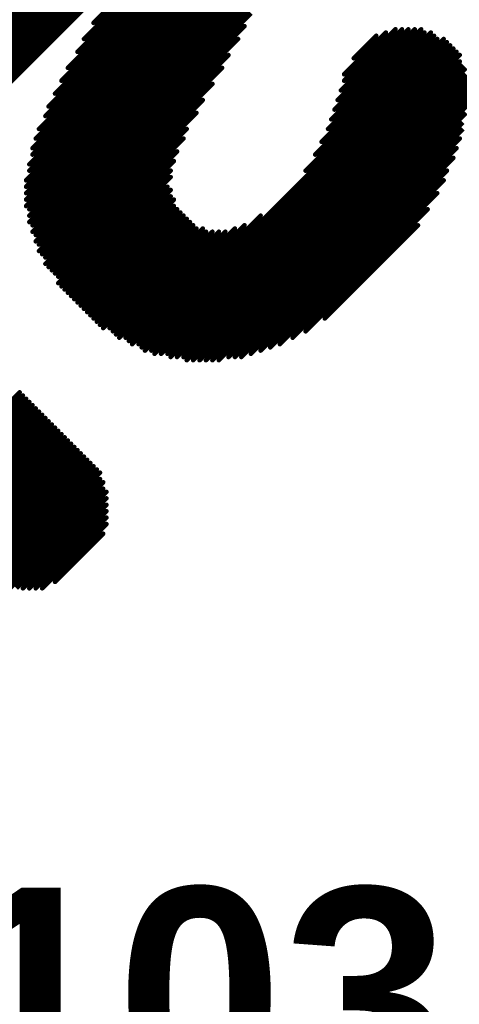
# Model space of a CAD drawing. Header units: inches. Extents: x -60 to 68, y -60 to 60.
# Tile 33 of 78: x -35.01 to -32.55, y 30.43 to 35.94. Entities that reach past the tile are written whole.
import ezdxf

# ---------------------------------------------------------------- set-up
doc = ezdxf.new("R2010")
doc.units = ezdxf.units.IN
for name, color, linetype in [('Bottom Overlay', 54, 'Continuous'), ('PENTA', 56, 'Continuous'), ('Top Copper', 1, 'Continuous'), ('Top Overlay', 2, 'Continuous')]:
    doc.layers.add(name, color=color, linetype=linetype)
doc.styles.add('Arial_Bold', font='txt', dxfattribs={"height": 0.2})

# ---------------------------------------------------------------- blocks, each defined once
blk = doc.blocks.new('LOGO_MSM_B_74')
at = {"layer": 'Bottom Overlay'}
for points in [[(1.5621, 0.3302, 0.0254, 0.0254, 0), (2.9337, 0.3302, 0.0254, 0.0254, 0)], [(1.3843, 0.2794, 0.0254, 0.0254, 0), (2.9083, 0.2794, 0.0254, 0.0254, 0)], [(1.4605, 0.3048, 0.0254, 0.0254, 0), (2.9337, 0.3048, 0.0254, 0.0254, 0)], [(1.2065, 0.2286, 0.0254, 0.0254, 0), (2.8829, 0.2286, 0.0254, 0.0254, 0)], [(1.2827, 0.254, 0.0254, 0.0254, 0), (2.9083, 0.254, 0.0254, 0.0254, 0)], [(1.0541, 0.1778, 0.0254, 0.0254, 0), (2.8575, 0.1778, 0.0254, 0.0254, 0)], [(1.1303, 0.2032, 0.0254, 0.0254, 0), (2.8829, 0.2032, 0.0254, 0.0254, 0)], [(0.8763, 0.1016, 0.0254, 0.0254, 0), (2.8067, 0.1016, 0.0254, 0.0254, 0)], [(0.9271, 0.127, 0.0254, 0.0254, 0), (2.8321, 0.127, 0.0254, 0.0254, 0)], [(1.0033, 0.1524, 0.0254, 0.0254, 0), (2.8321, 0.1524, 0.0254, 0.0254, 0)], [(0.8001, 0.0508, 0.0254, 0.0254, 0), (2.7559, 0.0508, 0.0254, 0.0254, 0)], [(0.8255, 0.0762, 0.0254, 0.0254, 0), (2.7813, 0.0762, 0.0254, 0.0254, 0)], [(0.7239, 0, 0.0254, 0.0254, 0), (2.7051, 0, 0.0254, 0.0254, 0)], [(0.7493, 0.0254, 0.0254, 0.0254, 0), (2.7305, 0.0254, 0.0254, 0.0254, 0)], [(0.6477, -0.0508, 0.0254, 0.0254, 0), (2.6289, -0.0508, 0.0254, 0.0254, 0)], [(0.6731, -0.0254, 0.0254, 0.0254, 0), (2.6543, -0.0254, 0.0254, 0.0254, 0)], [(0.5969, -0.1016, 0.0254, 0.0254, 0), (2.5527, -0.1016, 0.0254, 0.0254, 0)], [(0.6223, -0.0762, 0.0254, 0.0254, 0), (2.6035, -0.0762, 0.0254, 0.0254, 0)], [(0.5461, -0.1778, 0.0254, 0.0254, 0), (2.4003, -0.1778, 0.0254, 0.0254, 0)], [(0.5715, -0.127, 0.0254, 0.0254, 0), (2.5019, -0.127, 0.0254, 0.0254, 0)], [(0.5715, -0.1524, 0.0254, 0.0254, 0), (2.4511, -0.1524, 0.0254, 0.0254, 0)], [(0.5207, -0.2032, 0.0254, 0.0254, 0), (2.3495, -0.2032, 0.0254, 0.0254, 0)], [(0.5207, -0.2286, 0.0254, 0.0254, 0), (2.2987, -0.2286, 0.0254, 0.0254, 0)], [(0.4953, -0.254, 0.0254, 0.0254, 0), (2.2225, -0.254, 0.0254, 0.0254, 0)], [(0.4953, -0.2794, 0.0254, 0.0254, 0), (2.1463, -0.2794, 0.0254, 0.0254, 0)], [(0.4699, -0.3048, 0.0254, 0.0254, 0), (2.0701, -0.3048, 0.0254, 0.0254, 0)], [(0.4699, -0.3302, 0.0254, 0.0254, 0), (1.9685, -0.3302, 0.0254, 0.0254, 0)], [(0.4445, -0.3556, 0.0254, 0.0254, 0), (1.8923, -0.3556, 0.0254, 0.0254, 0)], [(0.4445, -0.381, 0.0254, 0.0254, 0), (1.7907, -0.381, 0.0254, 0.0254, 0)], [(0.4191, -0.4318, 0.0254, 0.0254, 0), (1.6129, -0.4318, 0.0254, 0.0254, 0)], [(0.4445, -0.4064, 0.0254, 0.0254, 0), (1.6891, -0.4064, 0.0254, 0.0254, 0)], [(0.4191, -0.4572, 0.0254, 0.0254, 0), (1.5113, -0.4572, 0.0254, 0.0254, 0)], [(0.4191, -0.4826, 0.0254, 0.0254, 0), (1.4605, -0.4826, 0.0254, 0.0254, 0)], [(0.4191, -0.508, 0.0254, 0.0254, 0), (1.3843, -0.508, 0.0254, 0.0254, 0)], [(0.3937, -0.5588, 0.0254, 0.0254, 0), (1.2827, -0.5588, 0.0254, 0.0254, 0)], [(0.4191, -0.5334, 0.0254, 0.0254, 0), (1.3335, -0.5334, 0.0254, 0.0254, 0)], [(0.3937, -0.5842, 0.0254, 0.0254, 0), (1.2573, -0.5842, 0.0254, 0.0254, 0)], [(0.3937, -0.6096, 0.0254, 0.0254, 0), (1.2065, -0.6096, 0.0254, 0.0254, 0)], [(0.3937, -0.635, 0.0254, 0.0254, 0), (1.2065, -0.635, 0.0254, 0.0254, 0)], [(0.3937, -0.6604, 0.0254, 0.0254, 0), (1.1811, -0.6604, 0.0254, 0.0254, 0)], [(0.3937, -0.6858, 0.0254, 0.0254, 0), (1.1811, -0.6858, 0.0254, 0.0254, 0)], [(0.3937, -0.7112, 0.0254, 0.0254, 0), (1.1557, -0.7112, 0.0254, 0.0254, 0)], [(0.3937, -0.7366, 0.0254, 0.0254, 0), (1.1557, -0.7366, 0.0254, 0.0254, 0)], [(0.3937, -0.762, 0.0254, 0.0254, 0), (1.1557, -0.762, 0.0254, 0.0254, 0)], [(-1.4351, -0.8382, 0.0254, 0.0254, 0), (-0.1905, -0.8382, 0.0254, 0.0254, 0)], [(0.3937, -0.7874, 0.0254, 0.0254, 0), (1.1557, -0.7874, 0.0254, 0.0254, 0)], [(0.3937, -0.8128, 0.0254, 0.0254, 0), (1.1557, -0.8128, 0.0254, 0.0254, 0)], [(0.3937, -0.8382, 0.0254, 0.0254, 0), (1.1557, -0.8382, 0.0254, 0.0254, 0)], [(2.4511, -0.8382, 0.0254, 0.0254, 0), (2.6289, -0.8382, 0.0254, 0.0254, 0)], [(-1.4351, -0.8636, 0.0254, 0.0254, 0), (-0.1905, -0.8636, 0.0254, 0.0254, 0)], [(-1.4097, -0.889, 0.0254, 0.0254, 0), (-0.1905, -0.889, 0.0254, 0.0254, 0)], [(0.3937, -0.8636, 0.0254, 0.0254, 0), (1.1557, -0.8636, 0.0254, 0.0254, 0)], [(0.3937, -0.889, 0.0254, 0.0254, 0), (1.1557, -0.889, 0.0254, 0.0254, 0)], [(2.3241, -0.889, 0.0254, 0.0254, 0), (2.7305, -0.889, 0.0254, 0.0254, 0)], [(2.3495, -0.8636, 0.0254, 0.0254, 0), (2.6797, -0.8636, 0.0254, 0.0254, 0)], [(-1.4097, -0.9144, 0.0254, 0.0254, 0), (-0.1905, -0.9144, 0.0254, 0.0254, 0)], [(-1.3843, -0.9398, 0.0254, 0.0254, 0), (-0.1905, -0.9398, 0.0254, 0.0254, 0)], [(0.3937, -0.9144, 0.0254, 0.0254, 0), (1.1811, -0.9144, 0.0254, 0.0254, 0)], [(0.4191, -0.9398, 0.0254, 0.0254, 0), (1.1811, -0.9398, 0.0254, 0.0254, 0)], [(2.2225, -0.9398, 0.0254, 0.0254, 0), (2.7813, -0.9398, 0.0254, 0.0254, 0)], [(2.2733, -0.9144, 0.0254, 0.0254, 0), (2.7559, -0.9144, 0.0254, 0.0254, 0)], [(-1.3589, -0.9652, 0.0254, 0.0254, 0), (-0.1905, -0.9652, 0.0254, 0.0254, 0)], [(-1.3589, -0.9906, 0.0254, 0.0254, 0), (-0.1905, -0.9906, 0.0254, 0.0254, 0)], [(0.4191, -0.9652, 0.0254, 0.0254, 0), (1.2065, -0.9652, 0.0254, 0.0254, 0)], [(0.4191, -0.9906, 0.0254, 0.0254, 0), (1.2319, -0.9906, 0.0254, 0.0254, 0)], [(2.1209, -0.9906, 0.0254, 0.0254, 0), (2.8321, -0.9906, 0.0254, 0.0254, 0)], [(2.1717, -0.9652, 0.0254, 0.0254, 0), (2.8067, -0.9652, 0.0254, 0.0254, 0)], [(-1.3335, -1.016, 0.0254, 0.0254, 0), (-0.1905, -1.016, 0.0254, 0.0254, 0)], [(-1.3335, -1.0414, 0.0254, 0.0254, 0), (-0.1905, -1.0414, 0.0254, 0.0254, 0)], [(0.4191, -1.016, 0.0254, 0.0254, 0), (1.2573, -1.016, 0.0254, 0.0254, 0)], [(0.4445, -1.0414, 0.0254, 0.0254, 0), (1.3081, -1.0414, 0.0254, 0.0254, 0)], [(1.9939, -1.0414, 0.0254, 0.0254, 0), (2.8575, -1.0414, 0.0254, 0.0254, 0)], [(2.0701, -1.016, 0.0254, 0.0254, 0), (2.8321, -1.016, 0.0254, 0.0254, 0)], [(-1.3081, -1.0668, 0.0254, 0.0254, 0), (-0.1905, -1.0668, 0.0254, 0.0254, 0)], [(-1.2827, -1.0922, 0.0254, 0.0254, 0), (-0.1905, -1.0922, 0.0254, 0.0254, 0)], [(0.4445, -1.0668, 0.0254, 0.0254, 0), (1.3589, -1.0668, 0.0254, 0.0254, 0)], [(0.4445, -1.0922, 0.0254, 0.0254, 0), (1.4605, -1.0922, 0.0254, 0.0254, 0)], [(1.8161, -1.0922, 0.0254, 0.0254, 0), (2.8575, -1.0922, 0.0254, 0.0254, 0)], [(1.9177, -1.0668, 0.0254, 0.0254, 0), (2.8575, -1.0668, 0.0254, 0.0254, 0)], [(-1.2827, -1.1176, 0.0254, 0.0254, 0), (-0.1905, -1.1176, 0.0254, 0.0254, 0)], [(-1.2573, -1.143, 0.0254, 0.0254, 0), (-0.1905, -1.143, 0.0254, 0.0254, 0)], [(-1.2319, -1.1684, 0.0254, 0.0254, 0), (-0.1905, -1.1684, 0.0254, 0.0254, 0)], [(0.4699, -1.1176, 0.0254, 0.0254, 0), (2.8829, -1.1176, 0.0254, 0.0254, 0)], [(0.4699, -1.143, 0.0254, 0.0254, 0), (2.8829, -1.143, 0.0254, 0.0254, 0)], [(0.4699, -1.1684, 0.0254, 0.0254, 0), (2.8829, -1.1684, 0.0254, 0.0254, 0)], [(-1.2319, -1.1938, 0.0254, 0.0254, 0), (-0.1905, -1.1938, 0.0254, 0.0254, 0)], [(-1.2065, -1.2192, 0.0254, 0.0254, 0), (-0.1905, -1.2192, 0.0254, 0.0254, 0)], [(0.4953, -1.1938, 0.0254, 0.0254, 0), (2.8829, -1.1938, 0.0254, 0.0254, 0)], [(0.4953, -1.2192, 0.0254, 0.0254, 0), (2.8829, -1.2192, 0.0254, 0.0254, 0)], [(-1.2065, -1.2446, 0.0254, 0.0254, 0), (-0.1905, -1.2446, 0.0254, 0.0254, 0)], [(-1.1811, -1.27, 0.0254, 0.0254, 0), (-0.1905, -1.27, 0.0254, 0.0254, 0)], [(0.5207, -1.2446, 0.0254, 0.0254, 0), (2.8829, -1.2446, 0.0254, 0.0254, 0)], [(0.5461, -1.27, 0.0254, 0.0254, 0), (2.8575, -1.27, 0.0254, 0.0254, 0)], [(-1.1557, -1.2954, 0.0254, 0.0254, 0), (-0.1905, -1.2954, 0.0254, 0.0254, 0)], [(-1.1557, -1.3208, 0.0254, 0.0254, 0), (-0.1905, -1.3208, 0.0254, 0.0254, 0)], [(0.5461, -1.2954, 0.0254, 0.0254, 0), (2.8575, -1.2954, 0.0254, 0.0254, 0)], [(0.5715, -1.3208, 0.0254, 0.0254, 0), (2.8575, -1.3208, 0.0254, 0.0254, 0)], [(-1.1303, -1.3462, 0.0254, 0.0254, 0), (-0.1905, -1.3462, 0.0254, 0.0254, 0)], [(-1.1303, -1.3716, 0.0254, 0.0254, 0), (-0.1905, -1.3716, 0.0254, 0.0254, 0)], [(0.5969, -1.3462, 0.0254, 0.0254, 0), (2.8321, -1.3462, 0.0254, 0.0254, 0)], [(0.5969, -1.3716, 0.0254, 0.0254, 0), (2.8321, -1.3716, 0.0254, 0.0254, 0)], [(-1.1049, -1.397, 0.0254, 0.0254, 0), (-0.1905, -1.397, 0.0254, 0.0254, 0)], [(-1.0795, -1.4224, 0.0254, 0.0254, 0), (-0.1905, -1.4224, 0.0254, 0.0254, 0)], [(0.6223, -1.397, 0.0254, 0.0254, 0), (2.8067, -1.397, 0.0254, 0.0254, 0)], [(0.6477, -1.4224, 0.0254, 0.0254, 0), (2.7813, -1.4224, 0.0254, 0.0254, 0)], [(-1.0795, -1.4478, 0.0254, 0.0254, 0), (-0.1905, -1.4478, 0.0254, 0.0254, 0)], [(-1.0541, -1.4732, 0.0254, 0.0254, 0), (-0.1905, -1.4732, 0.0254, 0.0254, 0)], [(-1.0287, -1.4986, 0.0254, 0.0254, 0), (-0.2159, -1.4986, 0.0254, 0.0254, 0)], [(0.6731, -1.4478, 0.0254, 0.0254, 0), (2.7559, -1.4478, 0.0254, 0.0254, 0)], [(0.6985, -1.4732, 0.0254, 0.0254, 0), (2.7305, -1.4732, 0.0254, 0.0254, 0)], [(0.7239, -1.4986, 0.0254, 0.0254, 0), (2.6797, -1.4986, 0.0254, 0.0254, 0)], [(-1.0287, -1.524, 0.0254, 0.0254, 0), (-0.2159, -1.524, 0.0254, 0.0254, 0)], [(-1.0033, -1.5494, 0.0254, 0.0254, 0), (-0.2413, -1.5494, 0.0254, 0.0254, 0)], [(0.7747, -1.524, 0.0254, 0.0254, 0), (2.6289, -1.524, 0.0254, 0.0254, 0)], [(0.8001, -1.5494, 0.0254, 0.0254, 0), (2.6035, -1.5494, 0.0254, 0.0254, 0)], [(-1.0033, -1.5748, 0.0254, 0.0254, 0), (-0.2413, -1.5748, 0.0254, 0.0254, 0)], [(-0.9779, -1.6002, 0.0254, 0.0254, 0), (-0.2667, -1.6002, 0.0254, 0.0254, 0)], [(0.8255, -1.5748, 0.0254, 0.0254, 0), (2.5527, -1.5748, 0.0254, 0.0254, 0)], [(0.8763, -1.6002, 0.0254, 0.0254, 0), (2.5019, -1.6002, 0.0254, 0.0254, 0)], [(-0.9525, -1.6256, 0.0254, 0.0254, 0), (-0.2921, -1.6256, 0.0254, 0.0254, 0)], [(-0.9271, -1.651, 0.0254, 0.0254, 0), (-0.3175, -1.651, 0.0254, 0.0254, 0)], [(0.9271, -1.6256, 0.0254, 0.0254, 0), (2.4511, -1.6256, 0.0254, 0.0254, 0)], [(0.9779, -1.651, 0.0254, 0.0254, 0), (2.3749, -1.651, 0.0254, 0.0254, 0)], [(-0.9017, -1.6764, 0.0254, 0.0254, 0), (-0.3429, -1.6764, 0.0254, 0.0254, 0)], [(-0.8763, -1.7018, 0.0254, 0.0254, 0), (-0.3683, -1.7018, 0.0254, 0.0254, 0)], [(1.0287, -1.6764, 0.0254, 0.0254, 0), (2.3241, -1.6764, 0.0254, 0.0254, 0)], [(1.1049, -1.7018, 0.0254, 0.0254, 0), (2.2479, -1.7018, 0.0254, 0.0254, 0)], [(-0.8001, -1.7272, 0.0254, 0.0254, 0), (-0.4191, -1.7272, 0.0254, 0.0254, 0)], [(1.1811, -1.7272, 0.0254, 0.0254, 0), (2.1463, -1.7272, 0.0254, 0.0254, 0)], [(1.3081, -1.7526, 0.0254, 0.0254, 0), (2.0447, -1.7526, 0.0254, 0.0254, 0)]]:
    blk.add_lwpolyline(points, format="xyseb", dxfattribs=at)
for points in [[(1.5557, 0.3302, 0.0127, 0.0127, 1), (1.5684, 0.3302, 0.0127, 0.0127, 1)], [(1.378, 0.2794, 0.0127, 0.0127, 1), (1.3906, 0.2794, 0.0127, 0.0127, 1)], [(1.4542, 0.3048, 0.0127, 0.0127, 1), (1.4668, 0.3048, 0.0127, 0.0127, 1)], [(1.2002, 0.2286, 0.0127, 0.0127, 1), (1.2128, 0.2286, 0.0127, 0.0127, 1)], [(1.2764, 0.254, 0.0127, 0.0127, 1), (1.2891, 0.254, 0.0127, 0.0127, 1)], [(1.0477, 0.1778, 0.0127, 0.0127, 1), (1.0604, 0.1778, 0.0127, 0.0127, 1)], [(1.124, 0.2032, 0.0127, 0.0127, 1), (1.1366, 0.2032, 0.0127, 0.0127, 1)], [(0.87, 0.1016, 0.0127, 0.0127, 1), (0.8827, 0.1016, 0.0127, 0.0127, 1)], [(0.9207, 0.127, 0.0127, 0.0127, 1), (0.9334, 0.127, 0.0127, 0.0127, 1)], [(0.997, 0.1524, 0.0127, 0.0127, 1), (1.0096, 0.1524, 0.0127, 0.0127, 1)], [(0.7938, 0.0508, 0.0127, 0.0127, 1), (0.8065, 0.0508, 0.0127, 0.0127, 1)], [(0.8191, 0.0762, 0.0127, 0.0127, 1), (0.8318, 0.0762, 0.0127, 0.0127, 1)], [(0.7175, 0, 0.0127, 0.0127, 1), (0.7302, 0, 0.0127, 0.0127, 1)], [(0.7429, 0.0254, 0.0127, 0.0127, 1), (0.7556, 0.0254, 0.0127, 0.0127, 1)], [(0.6413, -0.0508, 0.0127, 0.0127, 1), (0.654, -0.0508, 0.0127, 0.0127, 1)], [(0.6667, -0.0254, 0.0127, 0.0127, 1), (0.6794, -0.0254, 0.0127, 0.0127, 1)], [(0.5905, -0.1016, 0.0127, 0.0127, 1), (0.6032, -0.1016, 0.0127, 0.0127, 1)], [(0.6159, -0.0762, 0.0127, 0.0127, 1), (0.6287, -0.0762, 0.0127, 0.0127, 1)], [(0.5397, -0.1778, 0.0127, 0.0127, 1), (0.5524, -0.1778, 0.0127, 0.0127, 1)], [(0.5651, -0.127, 0.0127, 0.0127, 1), (0.5778, -0.127, 0.0127, 0.0127, 1)], [(0.5651, -0.1524, 0.0127, 0.0127, 1), (0.5778, -0.1524, 0.0127, 0.0127, 1)], [(0.5143, -0.2032, 0.0127, 0.0127, 1), (0.527, -0.2032, 0.0127, 0.0127, 1)], [(0.5143, -0.2286, 0.0127, 0.0127, 1), (0.5271, -0.2286, 0.0127, 0.0127, 1)], [(0.4889, -0.254, 0.0127, 0.0127, 1), (0.5016, -0.254, 0.0127, 0.0127, 1)], [(0.4889, -0.2794, 0.0127, 0.0127, 1), (0.5016, -0.2794, 0.0127, 0.0127, 1)], [(2.1399, -0.2794, 0.0127, 0.0127, 1), (2.1526, -0.2794, 0.0127, 0.0127, 1)], [(0.4636, -0.3048, 0.0127, 0.0127, 1), (0.4763, -0.3048, 0.0127, 0.0127, 1)], [(0.4636, -0.3302, 0.0127, 0.0127, 1), (0.4763, -0.3302, 0.0127, 0.0127, 1)], [(1.9622, -0.3302, 0.0127, 0.0127, 1), (1.9748, -0.3302, 0.0127, 0.0127, 1)], [(2.0638, -0.3048, 0.0127, 0.0127, 1), (2.0764, -0.3048, 0.0127, 0.0127, 1)], [(0.4381, -0.3556, 0.0127, 0.0127, 1), (0.4508, -0.3556, 0.0127, 0.0127, 1)], [(0.4381, -0.381, 0.0127, 0.0127, 1), (0.4508, -0.381, 0.0127, 0.0127, 1)], [(1.7844, -0.381, 0.0127, 0.0127, 1), (1.7971, -0.381, 0.0127, 0.0127, 1)], [(1.886, -0.3556, 0.0127, 0.0127, 1), (1.8987, -0.3556, 0.0127, 0.0127, 1)], [(0.4128, -0.4318, 0.0127, 0.0127, 1), (0.4254, -0.4318, 0.0127, 0.0127, 1)], [(0.4381, -0.4064, 0.0127, 0.0127, 1), (0.4508, -0.4064, 0.0127, 0.0127, 1)], [(1.6065, -0.4318, 0.0127, 0.0127, 1), (1.6193, -0.4318, 0.0127, 0.0127, 1)], [(1.6827, -0.4064, 0.0127, 0.0127, 1), (1.6954, -0.4064, 0.0127, 0.0127, 1)], [(0.4128, -0.4572, 0.0127, 0.0127, 1), (0.4254, -0.4572, 0.0127, 0.0127, 1)], [(0.4128, -0.4826, 0.0127, 0.0127, 1), (0.4254, -0.4826, 0.0127, 0.0127, 1)], [(0.4128, -0.508, 0.0127, 0.0127, 1), (0.4254, -0.508, 0.0127, 0.0127, 1)], [(1.378, -0.508, 0.0127, 0.0127, 1), (1.3906, -0.508, 0.0127, 0.0127, 1)], [(1.4542, -0.4826, 0.0127, 0.0127, 1), (1.4668, -0.4826, 0.0127, 0.0127, 1)], [(1.505, -0.4572, 0.0127, 0.0127, 1), (1.5176, -0.4572, 0.0127, 0.0127, 1)], [(0.3874, -0.5588, 0.0127, 0.0127, 1), (0.4001, -0.5588, 0.0127, 0.0127, 1)], [(0.4128, -0.5334, 0.0127, 0.0127, 1), (0.4254, -0.5334, 0.0127, 0.0127, 1)], [(1.2763, -0.5588, 0.0127, 0.0127, 1), (1.289, -0.5588, 0.0127, 0.0127, 1)], [(1.3272, -0.5334, 0.0127, 0.0127, 1), (1.3398, -0.5334, 0.0127, 0.0127, 1)], [(0.3874, -0.5842, 0.0127, 0.0127, 1), (0.4001, -0.5842, 0.0127, 0.0127, 1)], [(0.3874, -0.6096, 0.0127, 0.0127, 1), (0.4001, -0.6096, 0.0127, 0.0127, 1)], [(1.2002, -0.6096, 0.0127, 0.0127, 1), (1.2128, -0.6096, 0.0127, 0.0127, 1)], [(1.2509, -0.5842, 0.0127, 0.0127, 1), (1.2636, -0.5842, 0.0127, 0.0127, 1)], [(0.3874, -0.635, 0.0127, 0.0127, 1), (0.4001, -0.635, 0.0127, 0.0127, 1)], [(0.3874, -0.6604, 0.0127, 0.0127, 1), (0.4001, -0.6604, 0.0127, 0.0127, 1)], [(1.1747, -0.6604, 0.0127, 0.0127, 1), (1.1874, -0.6604, 0.0127, 0.0127, 1)], [(1.2002, -0.635, 0.0127, 0.0127, 1), (1.2128, -0.635, 0.0127, 0.0127, 1)], [(0.3874, -0.6858, 0.0127, 0.0127, 1), (0.4001, -0.6858, 0.0127, 0.0127, 1)], [(0.3874, -0.7112, 0.0127, 0.0127, 1), (0.4001, -0.7112, 0.0127, 0.0127, 1)], [(1.1494, -0.7112, 0.0127, 0.0127, 1), (1.1621, -0.7112, 0.0127, 0.0127, 1)], [(1.1747, -0.6858, 0.0127, 0.0127, 1), (1.1874, -0.6858, 0.0127, 0.0127, 1)], [(0.3874, -0.7366, 0.0127, 0.0127, 1), (0.4001, -0.7366, 0.0127, 0.0127, 1)], [(0.3874, -0.762, 0.0127, 0.0127, 1), (0.4001, -0.762, 0.0127, 0.0127, 1)], [(1.1494, -0.7366, 0.0127, 0.0127, 1), (1.1621, -0.7366, 0.0127, 0.0127, 1)], [(1.1494, -0.762, 0.0127, 0.0127, 1), (1.1621, -0.762, 0.0127, 0.0127, 1)], [(-0.1968, -0.8382, 0.0127, 0.0127, 1), (-0.1842, -0.8382, 0.0127, 0.0127, 1)], [(0.3874, -0.7874, 0.0127, 0.0127, 1), (0.4001, -0.7874, 0.0127, 0.0127, 1)], [(0.3874, -0.8128, 0.0127, 0.0127, 1), (0.4001, -0.8128, 0.0127, 0.0127, 1)], [(0.3874, -0.8382, 0.0127, 0.0127, 1), (0.4001, -0.8382, 0.0127, 0.0127, 1)], [(1.1494, -0.7874, 0.0127, 0.0127, 1), (1.1621, -0.7874, 0.0127, 0.0127, 1)], [(1.1494, -0.8128, 0.0127, 0.0127, 1), (1.1621, -0.8128, 0.0127, 0.0127, 1)], [(1.1494, -0.8382, 0.0127, 0.0127, 1), (1.1621, -0.8382, 0.0127, 0.0127, 1)], [(2.4447, -0.8382, 0.0127, 0.0127, 1), (2.4575, -0.8382, 0.0127, 0.0127, 1)], [(2.6225, -0.8382, 0.0127, 0.0127, 1), (2.6353, -0.8382, 0.0127, 0.0127, 1)], [(-0.1968, -0.8636, 0.0127, 0.0127, 1), (-0.1842, -0.8636, 0.0127, 0.0127, 1)], [(-0.1968, -0.889, 0.0127, 0.0127, 1), (-0.1842, -0.889, 0.0127, 0.0127, 1)], [(0.3874, -0.8636, 0.0127, 0.0127, 1), (0.4001, -0.8636, 0.0127, 0.0127, 1)], [(0.3874, -0.889, 0.0127, 0.0127, 1), (0.4001, -0.889, 0.0127, 0.0127, 1)], [(1.1494, -0.8636, 0.0127, 0.0127, 1), (1.1621, -0.8636, 0.0127, 0.0127, 1)], [(1.1494, -0.889, 0.0127, 0.0127, 1), (1.1621, -0.889, 0.0127, 0.0127, 1)], [(2.3178, -0.889, 0.0127, 0.0127, 1), (2.3304, -0.889, 0.0127, 0.0127, 1)], [(2.3432, -0.8636, 0.0127, 0.0127, 1), (2.3559, -0.8636, 0.0127, 0.0127, 1)], [(2.6734, -0.8636, 0.0127, 0.0127, 1), (2.686, -0.8636, 0.0127, 0.0127, 1)], [(2.7241, -0.889, 0.0127, 0.0127, 1), (2.7369, -0.889, 0.0127, 0.0127, 1)], [(-0.1968, -0.9144, 0.0127, 0.0127, 1), (-0.1842, -0.9144, 0.0127, 0.0127, 1)], [(-0.1968, -0.9398, 0.0127, 0.0127, 1), (-0.1842, -0.9398, 0.0127, 0.0127, 1)], [(0.3874, -0.9144, 0.0127, 0.0127, 1), (0.4001, -0.9144, 0.0127, 0.0127, 1)], [(0.4128, -0.9398, 0.0127, 0.0127, 1), (0.4254, -0.9398, 0.0127, 0.0127, 1)], [(1.1747, -0.9144, 0.0127, 0.0127, 1), (1.1874, -0.9144, 0.0127, 0.0127, 1)], [(1.1747, -0.9398, 0.0127, 0.0127, 1), (1.1874, -0.9398, 0.0127, 0.0127, 1)], [(2.2161, -0.9398, 0.0127, 0.0127, 1), (2.2288, -0.9398, 0.0127, 0.0127, 1)], [(2.267, -0.9144, 0.0127, 0.0127, 1), (2.2797, -0.9144, 0.0127, 0.0127, 1)], [(2.7495, -0.9144, 0.0127, 0.0127, 1), (2.7622, -0.9144, 0.0127, 0.0127, 1)], [(2.7749, -0.9398, 0.0127, 0.0127, 1), (2.7876, -0.9398, 0.0127, 0.0127, 1)], [(-0.1968, -0.9652, 0.0127, 0.0127, 1), (-0.1842, -0.9652, 0.0127, 0.0127, 1)], [(-0.1968, -0.9906, 0.0127, 0.0127, 1), (-0.1842, -0.9906, 0.0127, 0.0127, 1)], [(0.4128, -0.9652, 0.0127, 0.0127, 1), (0.4254, -0.9652, 0.0127, 0.0127, 1)], [(0.4128, -0.9906, 0.0127, 0.0127, 1), (0.4254, -0.9906, 0.0127, 0.0127, 1)], [(1.2002, -0.9652, 0.0127, 0.0127, 1), (1.2128, -0.9652, 0.0127, 0.0127, 1)], [(1.2255, -0.9906, 0.0127, 0.0127, 1), (1.2383, -0.9906, 0.0127, 0.0127, 1)], [(2.1145, -0.9906, 0.0127, 0.0127, 1), (2.1273, -0.9906, 0.0127, 0.0127, 1)], [(2.1654, -0.9652, 0.0127, 0.0127, 1), (2.178, -0.9652, 0.0127, 0.0127, 1)], [(2.8003, -0.9652, 0.0127, 0.0127, 1), (2.8131, -0.9652, 0.0127, 0.0127, 1)], [(2.8258, -0.9906, 0.0127, 0.0127, 1), (2.8384, -0.9906, 0.0127, 0.0127, 1)], [(-0.1968, -1.016, 0.0127, 0.0127, 1), (-0.1842, -1.016, 0.0127, 0.0127, 1)], [(-0.1968, -1.0414, 0.0127, 0.0127, 1), (-0.1842, -1.0414, 0.0127, 0.0127, 1)], [(0.4128, -1.016, 0.0127, 0.0127, 1), (0.4254, -1.016, 0.0127, 0.0127, 1)], [(0.4381, -1.0414, 0.0127, 0.0127, 1), (0.4508, -1.0414, 0.0127, 0.0127, 1)], [(1.251, -1.016, 0.0127, 0.0127, 1), (1.2636, -1.016, 0.0127, 0.0127, 1)], [(1.3017, -1.0414, 0.0127, 0.0127, 1), (1.3144, -1.0414, 0.0127, 0.0127, 1)], [(1.9875, -1.0414, 0.0127, 0.0127, 1), (2.0002, -1.0414, 0.0127, 0.0127, 1)], [(2.0638, -1.016, 0.0127, 0.0127, 1), (2.0764, -1.016, 0.0127, 0.0127, 1)], [(2.8258, -1.016, 0.0127, 0.0127, 1), (2.8384, -1.016, 0.0127, 0.0127, 1)], [(2.8512, -1.0414, 0.0127, 0.0127, 1), (2.8638, -1.0414, 0.0127, 0.0127, 1)], [(-0.1968, -1.0668, 0.0127, 0.0127, 1), (-0.1842, -1.0668, 0.0127, 0.0127, 1)], [(-0.1968, -1.0922, 0.0127, 0.0127, 1), (-0.1842, -1.0922, 0.0127, 0.0127, 1)], [(0.4381, -1.0668, 0.0127, 0.0127, 1), (0.4508, -1.0668, 0.0127, 0.0127, 1)], [(0.4381, -1.0922, 0.0127, 0.0127, 1), (0.4508, -1.0922, 0.0127, 0.0127, 1)], [(1.3525, -1.0668, 0.0127, 0.0127, 1), (1.3653, -1.0668, 0.0127, 0.0127, 1)], [(1.4541, -1.0922, 0.0127, 0.0127, 1), (1.4668, -1.0922, 0.0127, 0.0127, 1)], [(1.8097, -1.0922, 0.0127, 0.0127, 1), (1.8224, -1.0922, 0.0127, 0.0127, 1)], [(1.9114, -1.0668, 0.0127, 0.0127, 1), (1.9241, -1.0668, 0.0127, 0.0127, 1)], [(2.8512, -1.0668, 0.0127, 0.0127, 1), (2.8638, -1.0668, 0.0127, 0.0127, 1)], [(2.8512, -1.0922, 0.0127, 0.0127, 1), (2.8638, -1.0922, 0.0127, 0.0127, 1)], [(-0.1968, -1.1176, 0.0127, 0.0127, 1), (-0.1842, -1.1176, 0.0127, 0.0127, 1)], [(-0.1968, -1.143, 0.0127, 0.0127, 1), (-0.1842, -1.143, 0.0127, 0.0127, 1)], [(-0.1968, -1.1684, 0.0127, 0.0127, 1), (-0.1842, -1.1684, 0.0127, 0.0127, 1)], [(0.4636, -1.1176, 0.0127, 0.0127, 1), (0.4763, -1.1176, 0.0127, 0.0127, 1)], [(0.4636, -1.143, 0.0127, 0.0127, 1), (0.4763, -1.143, 0.0127, 0.0127, 1)], [(0.4636, -1.1684, 0.0127, 0.0127, 1), (0.4763, -1.1684, 0.0127, 0.0127, 1)], [(2.8765, -1.1176, 0.0127, 0.0127, 1), (2.8893, -1.1176, 0.0127, 0.0127, 1)], [(2.8765, -1.143, 0.0127, 0.0127, 1), (2.8893, -1.143, 0.0127, 0.0127, 1)], [(2.8765, -1.1684, 0.0127, 0.0127, 1), (2.8893, -1.1684, 0.0127, 0.0127, 1)], [(-0.1968, -1.1938, 0.0127, 0.0127, 1), (-0.1842, -1.1938, 0.0127, 0.0127, 1)], [(-0.1968, -1.2192, 0.0127, 0.0127, 1), (-0.1842, -1.2192, 0.0127, 0.0127, 1)], [(0.4889, -1.1938, 0.0127, 0.0127, 1), (0.5016, -1.1938, 0.0127, 0.0127, 1)], [(0.4889, -1.2192, 0.0127, 0.0127, 1), (0.5016, -1.2192, 0.0127, 0.0127, 1)], [(2.8765, -1.1938, 0.0127, 0.0127, 1), (2.8893, -1.1938, 0.0127, 0.0127, 1)], [(2.8765, -1.2192, 0.0127, 0.0127, 1), (2.8893, -1.2192, 0.0127, 0.0127, 1)], [(-0.1968, -1.2446, 0.0127, 0.0127, 1), (-0.1842, -1.2446, 0.0127, 0.0127, 1)], [(-0.1968, -1.27, 0.0127, 0.0127, 1), (-0.1842, -1.27, 0.0127, 0.0127, 1)], [(0.5143, -1.2446, 0.0127, 0.0127, 1), (0.5271, -1.2446, 0.0127, 0.0127, 1)], [(0.5398, -1.27, 0.0127, 0.0127, 1), (0.5524, -1.27, 0.0127, 0.0127, 1)], [(2.8512, -1.27, 0.0127, 0.0127, 1), (2.8639, -1.27, 0.0127, 0.0127, 1)], [(2.8765, -1.2446, 0.0127, 0.0127, 1), (2.8893, -1.2446, 0.0127, 0.0127, 1)], [(-0.1968, -1.2954, 0.0127, 0.0127, 1), (-0.1842, -1.2954, 0.0127, 0.0127, 1)], [(-0.1968, -1.3208, 0.0127, 0.0127, 1), (-0.1842, -1.3208, 0.0127, 0.0127, 1)], [(0.5397, -1.2954, 0.0127, 0.0127, 1), (0.5524, -1.2954, 0.0127, 0.0127, 1)], [(0.5651, -1.3208, 0.0127, 0.0127, 1), (0.5778, -1.3208, 0.0127, 0.0127, 1)], [(-0.1968, -1.3462, 0.0127, 0.0127, 1), (-0.1842, -1.3462, 0.0127, 0.0127, 1)], [(-0.1968, -1.3716, 0.0127, 0.0127, 1), (-0.1842, -1.3716, 0.0127, 0.0127, 1)], [(0.5905, -1.3462, 0.0127, 0.0127, 1), (0.6032, -1.3462, 0.0127, 0.0127, 1)], [(0.5905, -1.3716, 0.0127, 0.0127, 1), (0.6032, -1.3716, 0.0127, 0.0127, 1)], [(-0.1968, -1.397, 0.0127, 0.0127, 1), (-0.1842, -1.397, 0.0127, 0.0127, 1)], [(-0.1968, -1.4224, 0.0127, 0.0127, 1), (-0.1842, -1.4224, 0.0127, 0.0127, 1)], [(0.6159, -1.397, 0.0127, 0.0127, 1), (0.6287, -1.397, 0.0127, 0.0127, 1)], [(0.6413, -1.4224, 0.0127, 0.0127, 1), (0.654, -1.4224, 0.0127, 0.0127, 1)], [(-0.2223, -1.4986, 0.0127, 0.0127, 1), (-0.2095, -1.4986, 0.0127, 0.0127, 1)], [(-0.1968, -1.4478, 0.0127, 0.0127, 1), (-0.1842, -1.4478, 0.0127, 0.0127, 1)], [(-0.1968, -1.4732, 0.0127, 0.0127, 1), (-0.1842, -1.4732, 0.0127, 0.0127, 1)], [(0.6667, -1.4478, 0.0127, 0.0127, 1), (0.6794, -1.4478, 0.0127, 0.0127, 1)], [(0.6921, -1.4732, 0.0127, 0.0127, 1), (0.7048, -1.4732, 0.0127, 0.0127, 1)], [(0.7175, -1.4986, 0.0127, 0.0127, 1), (0.7302, -1.4986, 0.0127, 0.0127, 1)], [(-0.2477, -1.5494, 0.0127, 0.0127, 1), (-0.2349, -1.5494, 0.0127, 0.0127, 1)], [(-0.2223, -1.524, 0.0127, 0.0127, 1), (-0.2095, -1.524, 0.0127, 0.0127, 1)], [(0.7683, -1.524, 0.0127, 0.0127, 1), (0.781, -1.524, 0.0127, 0.0127, 1)], [(0.7937, -1.5494, 0.0127, 0.0127, 1), (0.8065, -1.5494, 0.0127, 0.0127, 1)], [(-0.2731, -1.6002, 0.0127, 0.0127, 1), (-0.2604, -1.6002, 0.0127, 0.0127, 1)], [(-0.2477, -1.5748, 0.0127, 0.0127, 1), (-0.2349, -1.5748, 0.0127, 0.0127, 1)], [(0.8191, -1.5748, 0.0127, 0.0127, 1), (0.8318, -1.5748, 0.0127, 0.0127, 1)], [(0.87, -1.6002, 0.0127, 0.0127, 1), (0.8827, -1.6002, 0.0127, 0.0127, 1)], [(2.4956, -1.6002, 0.0127, 0.0127, 1), (2.5082, -1.6002, 0.0127, 0.0127, 1)], [(2.5463, -1.5748, 0.0127, 0.0127, 1), (2.5591, -1.5748, 0.0127, 0.0127, 1)], [(-0.9588, -1.6256, 0.0127, 0.0127, 1), (-0.9461, -1.6256, 0.0127, 0.0127, 1)], [(-0.9334, -1.651, 0.0127, 0.0127, 1), (-0.9207, -1.651, 0.0127, 0.0127, 1)], [(-0.3239, -1.651, 0.0127, 0.0127, 1), (-0.3111, -1.651, 0.0127, 0.0127, 1)], [(-0.2984, -1.6256, 0.0127, 0.0127, 1), (-0.2857, -1.6256, 0.0127, 0.0127, 1)], [(0.9207, -1.6256, 0.0127, 0.0127, 1), (0.9334, -1.6256, 0.0127, 0.0127, 1)], [(0.9716, -1.651, 0.0127, 0.0127, 1), (0.9843, -1.651, 0.0127, 0.0127, 1)], [(2.3685, -1.651, 0.0127, 0.0127, 1), (2.3813, -1.651, 0.0127, 0.0127, 1)], [(2.4447, -1.6256, 0.0127, 0.0127, 1), (2.4575, -1.6256, 0.0127, 0.0127, 1)], [(-0.908, -1.6764, 0.0127, 0.0127, 1), (-0.8953, -1.6764, 0.0127, 0.0127, 1)], [(-0.8827, -1.7018, 0.0127, 0.0127, 1), (-0.87, -1.7018, 0.0127, 0.0127, 1)], [(-0.3746, -1.7018, 0.0127, 0.0127, 1), (-0.3619, -1.7018, 0.0127, 0.0127, 1)], [(-0.3493, -1.6764, 0.0127, 0.0127, 1), (-0.3366, -1.6764, 0.0127, 0.0127, 1)], [(1.0224, -1.6764, 0.0127, 0.0127, 1), (1.0351, -1.6764, 0.0127, 0.0127, 1)], [(1.0985, -1.7018, 0.0127, 0.0127, 1), (1.1113, -1.7018, 0.0127, 0.0127, 1)], [(2.2416, -1.7018, 0.0127, 0.0127, 1), (2.2542, -1.7018, 0.0127, 0.0127, 1)], [(2.3178, -1.6764, 0.0127, 0.0127, 1), (2.3304, -1.6764, 0.0127, 0.0127, 1)], [(-0.8065, -1.7272, 0.0127, 0.0127, 1), (-0.7937, -1.7272, 0.0127, 0.0127, 1)], [(-0.4254, -1.7272, 0.0127, 0.0127, 1), (-0.4128, -1.7272, 0.0127, 0.0127, 1)], [(1.1747, -1.7272, 0.0127, 0.0127, 1), (1.1874, -1.7272, 0.0127, 0.0127, 1)], [(1.3017, -1.7526, 0.0127, 0.0127, 1), (1.3144, -1.7526, 0.0127, 0.0127, 1)], [(2.0383, -1.7526, 0.0127, 0.0127, 1), (2.0511, -1.7526, 0.0127, 0.0127, 1)], [(2.1399, -1.7272, 0.0127, 0.0127, 1), (2.1526, -1.7272, 0.0127, 0.0127, 1)]]:
    blk.add_lwpolyline(points, format="xyseb", close=True, dxfattribs=at)

msp = doc.modelspace()

# ---------------------------------------------------------------- linework, layer by layer
at = {"layer": 'PENTA'}
msp.add_lwpolyline([(-35.3411, 11.483, 0.2, 0.2, -0.32492), (0, 37.1599, 0.2, 0.2, 0)], format="xyseb", dxfattribs=at)
at = {"layer": 'Top Copper'}
msp.add_lwpolyline([(-37.8117, 33.3103, 0.7, 0.7, 0), (-33.5317, 37.5903, 0.7, 0.7, 0)], format="xyseb", dxfattribs=at)

# ---------------------------------------------------------------- block references
at = {"rotation": 45}
msp.add_blockref('LOGO_MSM_B_74', (-35.4658, 34.5792), dxfattribs=at)

# ---------------------------------------------------------------- texts
at = {"layer": 'Top Overlay', "style": 'Arial_Bold'}
msp.add_text('C103', height=1.2, dxfattribs=at).set_placement((-36.6102, 29.8834))

doc.saveas('drawing.dxf')
